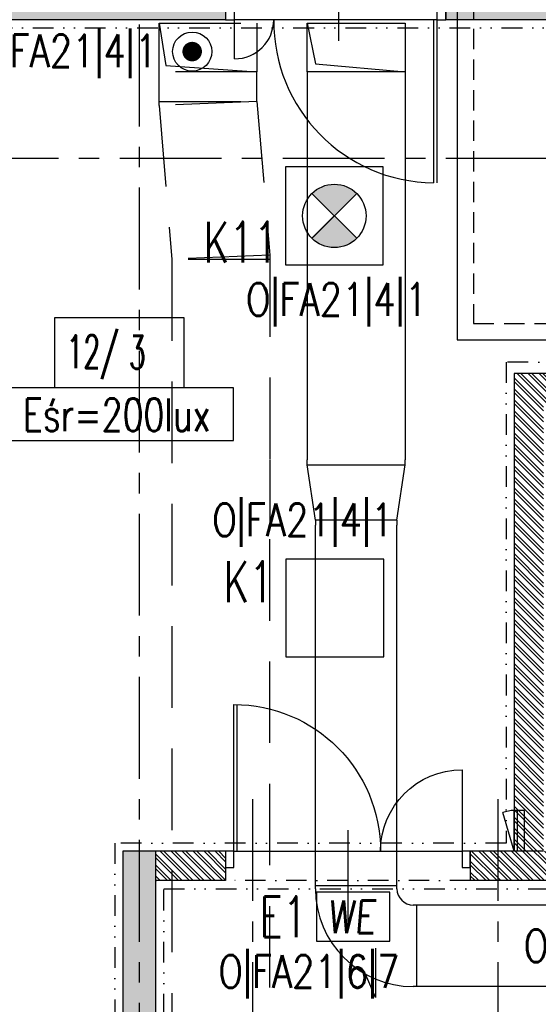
# Model space of a CAD drawing. Extents: x 41755 to 123924, y -112333 to 86187.
# Tile 102 of 256: x 101648 to 101966, y -55222 to -54618. Entities that reach past the tile are written whole.
import ezdxf
from ezdxf.enums import TextEntityAlignment as Align

# ---------------------------------------------------------------- set-up
doc = ezdxf.new("R2010")
doc.units = 0
doc.header["$LTSCALE"] = 50
for name, pattern in [('CENTER', [2, 1.25, -0.25, 0.25, -0.25]), ('DASHDOT', [1, 0.5, -0.25, 0, -0.25]), ('DASHED', [0.75, 0.5, -0.25]), ('DASHED2', [0.375, 0.25, -0.125]), ('DIVIDE', [31.75, 12.7, -6.35, 0, -6.35, 0, -6.35])]:
    doc.linetypes.add(name, pattern=pattern)
doc.layers.get('0').update_dxf_attribs({"color": 101, "linetype": 'CONTINUOUS'})
for name, color, linetype in [('Drz---drzwi', 5, 'CONTINUOUS'), ('E-90', 6, 'CONTINUOUS'), ('E35', 6, 'CONTINUOUS'), ('E50', 3, 'CONTINUOUS'), ('Ins-co', 2, 'CONTINUOUS'), ('Ins-went', 141, 'CONTINUOUS'), ('Opis-pom', 6, 'CONTINUOUS'), ('Opis_pom_ramka', 6, 'CONTINUOUS'), ('Os-osie', 14, 'CENTER'), ('Os-osie glowne', 1, 'CENTER'), ('Sc-beton', 7, 'CONTINUOUS'), ('Sc-beton-hatch', 86, 'CONTINUOUS'), ('Sc-cegla pustak', 42, 'CONTINUOUS'), ('Sc-cegla pustak-hatch', 8, 'CONTINUOUS'), ('Sc-nadproza kon', 5, 'DASHED2'), ('Suf-widok', 8, 'CONTINUOUS')]:
    doc.layers.add(name, color=color, linetype=linetype)
doc.styles.add('KA wymiar', font='romans.shx', dxfattribs={"width": 0.6})
doc.styles.add('ROMANS', font='romans', dxfattribs={"width": 0.85})

# ---------------------------------------------------------------- blocks, each defined once
blk = doc.blocks.new('_0630_drzwi 120 10')
at = {"ltscale": 7}
for p, q in [((5.5, 5), (5.5, 105)), ((7.5, 5), (7.5, 105)), ((65.5, 18), (65.5, -39))]:
    blk.add_line(p, q, dxfattribs=at)
for points in [[(129.5, 29), (129.5, 5)], [(5.5, 5), (129.5, 5)]]:
    blk.add_lwpolyline(points, dxfattribs=at)
for points in [[(0, -5), (5.5, -5), (5.5, 5), (0, 5)], [(129.5, -5), (135, -5), (135, 5), (129.5, 5)]]:
    blk.add_lwpolyline(points, close=True, dxfattribs=at)
for centre, radius, start, end in [((6.5, 6), 99.01, 359.42127, 89.42127), ((129.5, 5), 24, 90, 180)]:
    blk.add_arc(centre, radius, start, end, dxfattribs=at)
blk = doc.blocks.new('_dlgjlfh')
at = {"ltscale": 7}
for p, q in [((23, -75), (-34, -75)), ((10, -143), (99.98, -143)), ((10, -145), (100, -145))]:
    blk.add_line(p, q, dxfattribs=at)
for points in [[(0, -5), (0, 0), (10, 0), (10, -5)], [(0, -150), (0, -145), (10, -145), (10, -150)]]:
    blk.add_lwpolyline(points, close=True, dxfattribs=at)
for points in [[(10, -145), (10, -5)], [(60, -5), (10, -5)]]:
    blk.add_lwpolyline(points, dxfattribs=at)
for centre, radius, start, end in [((10, -5), 50, 270, 360), ((10, -145), 90, 360, 90)]:
    blk.add_arc(centre, radius, start, end)
blk = doc.blocks.new('_opis_pom_metka')
at = {"layer": 'Opis_pom_ramka'}
blk.add_lwpolyline([(-33.13, 0), (32.87, 0), (32.87, -36), (-33.13, -36)], close=True, dxfattribs=at)
at = {"style": 'KA wymiar', "width": 0.6}
blk.add_attdef('KO/', text='', height=16.8, dxfattribs=at).set_placement((3.45, -25.87), align=Align.RIGHT)
blk.add_attdef('NR', (3.8, -26.16), '', height=16.8, dxfattribs=at)
blk = doc.blocks.new('_fkjshkjhkjh')
at = {"layer": 'Ins-went', "ltscale": 2}
for p, q in [((2033.05, 1327.92), (2033.05, 1357.92)), ((2033.05, 1357.92), (2093.05, 1357.92)), ((2093.05, 1357.92), (2093.05, 1327.92)), ((2093.05, 1327.92), (2033.05, 1327.92)), ((2033.05, 1327.92), (2033.05, 1090.02)), ((2093.05, 1327.92), (2093.05, 1090.02)), ((2033.1, 1087), (2033.1, 1090)), ((2033.1, 1087), (2093.1, 1087)), ((2038.1, 1053), (2033.1, 1087)), ((2088.1, 1053), (2093.1, 1087)), ((2093.1, 1087), (2093.1, 1090)), ((2088.1, 1053), (2038.1, 1053)), ((2038.1, 1053), (2038.1, 1050)), ((2088.1, 1053), (2088.1, 1050)), ((2038.1, 832), (2038.1, 1050)), ((2088.1, 832), (2088.1, 1050)), ((2038.1, 827), (2038.1, 832)), ((2038.1, 829), (2088.1, 829)), ((2088.1, 827), (2088.1, 832)), ((2103.1, 817), (2098.1, 817)), ((2100.1, 817), (2100.1, 767)), ((2509, 817), (2103.1, 817)), ((2103.1, 767), (2098.1, 767)), ((2509, 767), (2103.1, 767))]:
    blk.add_line(p, q, dxfattribs=at)
blk.add_lwpolyline([(2033.05, 1357.92), (2038.05, 1332.92), (2093.05, 1327.92)], dxfattribs=at)
for radius in [60, 10]:
    blk.add_arc((2098.1, 827), radius, 180, 270, dxfattribs=at)
blk = doc.blocks.new('_BLKJFHKFJKHJ')
for p, q in [((0, 6), (23.71, 13.06)), ((0, 6), (25, 6)), ((0, 0), (0, 6)), ((0, 4), (25, 4)), ((25, 0), (0, 0)), ((25, 0), (25, 6)), ((25, 2), (25, 4))]:
    blk.add_line(p, q)
blk.add_arc((5, 6), 20, 0, 20.65631)
blk = doc.blocks.new('we')
at = {"layer": 'E35', "ltscale": 0.2}
blk.add_lwpolyline([(45, 30), (0, 30), (0, 0), (45, 0)], close=True, dxfattribs=at)
at = {"layer": 'E35', "ltscale": 0.2, "style": 'ROMANS', "oblique": 5, "width": 0.8}
blk.add_text('WE', height=20, dxfattribs=at).set_placement((21.44, 15), align=Align.MIDDLE_CENTER)
blk = doc.blocks.new('E-90Przycisk')
at = {"layer": 'E35', "const_width": 3}
blk.add_lwpolyline([(1.5, 0, -1), (-1.5, 0, -1)], format="xyb", close=True, dxfattribs=at)
at = {"layer": 'E35'}
blk.add_circle((0, 0), 6, dxfattribs=at)

msp = doc.modelspace()

# ---------------------------------------------------------------- hatches: boundary and pattern name
at = {"layer": 'E35'}
h = msp.add_hatch(color=256, dxfattribs=at)
edge = h.paths.add_edge_path()
edge.add_line((101840.631, -54738.568), (101854.377, -54724.822))
edge.add_ellipse((101840.631, -54738.568), major_axis=(13.746, 13.746), ratio=1, start_angle=360, end_angle=450)
edge.add_line((101826.885, -54724.822), (101840.631, -54738.568))
edge = h.paths.add_edge_path()
edge.add_line((101854.377, -54752.314), (101840.631, -54738.568))
edge.add_line((101840.631, -54738.568), (101826.885, -54752.314))
edge.add_ellipse((101840.631, -54738.568), major_axis=(-13.746, 13.746), ratio=1, start_angle=90, end_angle=180)
at = {"layer": 'Sc-beton-hatch'}
h = msp.add_hatch(dxfattribs=at)
h.set_pattern_fill('ANSI33', color=256, style=0)
h.set_pattern_definition([(45, (48983.4185, 565.478), (-4.49012806, 4.49012806), []), (45, (48987.9087, 565.478), (-4.49012806, 4.49012806), [3.175, -1.5875])])
h.paths.add_polyline_path([(100470.966, -51043.233), (100410.966, -51043.233), (100410.966, -51103.233), (100430.966, -51103.233), (100430.966, -51063.233), (100470.966, -51063.233)])
h.paths.add_polyline_path([(100805.966, -51043.233), (100705.966, -51043.233), (100705.966, -51063.233), (100745.966, -51063.233), (100745.966, -51625.233), (100765.966, -51625.233), (100765.966, -51473.233), (101152.966, -51473.233), (101152.966, -51453.233), (100765.966, -51453.233), (100765.966, -51063.233), (100805.966, -51063.233)])
h.paths.add_polyline_path([(100430.966, -51374.233), (100410.966, -51374.233), (100410.966, -51474.233), (100430.966, -51474.233)])
h.paths.add_polyline_path([(101330.966, -51043.233), (101251.966, -51043.233), (101251.966, -51063.233), (101330.966, -51063.233)])
h.paths.add_polyline_path([(101770.966, -51043.233), (101670.966, -51043.233), (101670.966, -51063.233), (101710.966, -51063.233), (101710.966, -51262.233), (101730.966, -51262.233), (101730.966, -51063.233), (101770.966, -51063.233)])
h.paths.add_polyline_path([(101790.966, -51453.233), (101730.966, -51453.233), (101730.966, -51362.233), (101710.966, -51362.233), (101710.966, -51453.233), (101582.904, -51453.233), (101582.904, -51473.233), (101790.966, -51473.233)])
h.paths.add_polyline_path([(101482.904, -51453.233), (101252.966, -51453.233), (101252.966, -51473.233), (101482.904, -51473.233)])
h.paths.add_polyline_path([(101730.966, -51785.233), (101695.966, -51785.233), (101695.966, -51820.233), (101730.966, -51820.233)])
h.paths.add_polyline_path([(102400.966, -50943.233), (102380.966, -50943.233), (102380.966, -51043.233), (102330.966, -51043.233), (102330.966, -51063.233), (102380.966, -51063.233), (102380.966, -51453.233), (101890.966, -51453.233), (101890.966, -51473.233), (102380.966, -51473.233), (102380.966, -51873.233), (102400.966, -51873.233)])
h.paths.add_polyline_path([(102422.966, -50943.233), (102402.966, -50943.233), (102402.966, -51713.233), (102422.966, -51713.233)])
h.paths.add_polyline_path([(102400.966, -52143.233), (102380.966, -52143.233), (102380.966, -52213.233), (102400.966, -52213.233)])
h.paths.add_polyline_path([(102400.966, -52293.233), (102380.966, -52293.233), (102380.966, -52443.233), (101950.966, -52443.233), (101950.966, -52463.233), (102380.966, -52463.233), (102380.966, -52503.233), (102400.966, -52503.233)])
h.paths.add_polyline_path([(102400.966, -52603.233), (102380.966, -52603.233), (102380.966, -52643.233), (102400.966, -52643.233)])
h.paths.add_polyline_path([(102400.966, -52743.233), (102380.966, -52743.233), (102380.966, -53008.233), (102400.966, -53008.233)])
h.paths.add_polyline_path([(101730.966, -52443.233), (101710.966, -52443.233), (101710.966, -52463.233), (101710.966, -52758.233), (101690.966, -52758.233), (101690.966, -52778.233), (101730.966, -52778.233)])
h.paths.add_polyline_path([(101710.966, -52443.233), (101690.966, -52443.233), (101690.966, -52463.233), (101710.966, -52463.233)], flags=16)
h.paths.add_polyline_path([(101556.966, -52758.233), (101503.966, -52758.233), (101503.966, -52463.233), (101488.966, -52463.233), (101488.966, -52758.233), (101468.966, -52758.233), (101468.966, -52778.233), (101556.966, -52778.233)])
h.paths.add_polyline_path([(101556.966, -52443.233), (101468.966, -52443.233), (101468.966, -52463.233), (101556.966, -52463.233)])
h.paths.add_polyline_path([(101334.966, -52443.233), (101281.966, -52443.233), (101281.966, -52463.233), (101334.966, -52463.233)], flags=17)
h.paths.add_polyline_path([(101281.966, -52443.233), (100970.966, -52443.233), (100970.966, -51785.233), (100883.466, -51785.233), (100883.466, -51805.233), (100950.966, -51805.233), (100950.966, -52443.233), (100430.966, -52443.233), (100430.966, -52403.233), (100410.966, -52403.233), (100410.966, -52503.233), (100430.966, -52503.233), (100430.966, -52463.233), (100950.966, -52463.233), (100950.966, -52973.233), (100970.966, -52973.233), (100970.966, -52463.233), (101261.966, -52463.233), (101261.966, -52778.233), (101281.966, -52778.233), (101334.966, -52778.233), (101334.966, -52758.233), (101281.966, -52758.233)])
h.paths.add_polyline_path([(100783.466, -51785.233), (100765.966, -51785.233), (100765.966, -51780.233), (100745.966, -51780.233), (100745.966, -51785.233), (100430.966, -51785.233), (100430.966, -51765.233), (100410.966, -51765.233), (100410.966, -52003.233), (100430.966, -52003.233), (100430.966, -51805.233), (100783.466, -51805.233)])
h.paths.add_polyline_path([(100430.966, -52153.233), (100410.966, -52153.233), (100410.966, -52253.233), (100430.966, -52253.233)])
h.paths.add_polyline_path([(100430.966, -52653.233), (100410.966, -52653.233), (100410.966, -52850.233), (100430.966, -52850.233)], flags=17)
h.paths.add_polyline_path([(100430.966, -52940.233), (100410.966, -52940.233), (100410.966, -52983.233), (100430.966, -52983.233)])
h.paths.add_polyline_path([(101007.966, -53193.233), (100430.966, -53193.233), (100430.966, -53133.233), (100410.966, -53133.233), (100410.966, -53213.233), (101007.966, -53213.233)])
h.paths.add_polyline_path([(101770.966, -53193.233), (101157.966, -53193.233), (101157.966, -53213.233), (101710.966, -53213.233), (101710.966, -53445.233), (101730.966, -53445.233), (101730.966, -53213.233), (101770.966, -53213.233)])
h.paths.add_polyline_path([(102008.966, -53193.233), (101905.966, -53193.233), (101905.966, -53213.233), (102008.966, -53213.233)])
h.paths.add_polyline_path([(102227.966, -53193.233), (102133.966, -53193.233), (102133.966, -53213.233), (102227.966, -53213.233)])
h.paths.add_polyline_path([(102400.966, -53158.233), (102380.966, -53158.233), (102380.966, -53193.233), (102332.966, -53193.233), (102332.966, -53213.233), (102380.966, -53213.233), (102380.966, -53818.233), (102400.966, -53818.233)])
h.paths.add_polyline_path([(101730.966, -53545.233), (101710.966, -53545.233), (101710.966, -53740.233), (101730.966, -53740.233)])
h.paths.add_polyline_path([(101730.966, -53840.233), (101710.966, -53840.233), (101710.966, -53943.233), (101297.571, -53943.233, -0.1551034), (101300.811, -53953.425, -0.1483474), (101297.835, -53963.233), (101710.966, -53963.233), (101710.966, -54023.233), (101730.966, -54023.233)])
h.paths.add_polyline_path([(101297.571, -53943.233), (101295.705, -53943.233), (101295.705, -53963.233), (101297.835, -53963.233, 0.1483474), (101300.811, -53953.425, 0.1551034)])
h.paths.add_polyline_path([(101270.705, -53943.233), (101268.745, -53943.233, 0.1551034), (101265.506, -53953.425, 0.1483474), (101268.481, -53963.233), (101270.705, -53963.233)])
h.paths.add_polyline_path([(101268.745, -53943.233), (101201.966, -53943.233), (101201.966, -53963.233), (101268.481, -53963.233, -0.1483474), (101265.506, -53953.425, -0.1551034)])
h.paths.add_polyline_path([(100980.966, -53943.233), (100970.966, -53943.233), (100930.966, -53943.233), (100930.966, -53968.233), (100970.966, -53968.233), (100980.966, -53968.233)])
h.paths.add_polyline_path([(100490.966, -53943.233), (100410.966, -53943.233), (100410.966, -53963.233), (100490.966, -53963.233)])
h.paths.add_polyline_path([(100530.966, -54448.233), (100510.966, -54448.233), (100510.966, -54481.233), (100530.966, -54481.233)])
h.paths.add_polyline_path([(101773.966, -54593.233), (101730.966, -54593.233), (101730.966, -54503.233), (101710.966, -54503.233), (101710.966, -54593.233), (100530.966, -54593.233), (100530.966, -54578.233), (100510.966, -54578.233), (100510.966, -54593.233), (100270.966, -54593.233), (100270.966, -54618.233), (101773.966, -54618.233)])
h.paths.add_polyline_path([(100220.966, -54593.233), (100170.966, -54593.233), (100170.966, -54618.233), (100220.966, -54618.233)])
h.paths.add_polyline_path([(100120.966, -54593.233), (100070.966, -54593.233), (100070.966, -54618.233), (100120.966, -54618.233)])
h.paths.add_polyline_path([(100020.966, -54593.233), (99970.966, -54593.233), (99970.966, -54618.233), (100020.966, -54618.233)])
h.paths.add_polyline_path([(99920.966, -54593.233), (99880.966, -54593.233), (99880.966, -55500.233), (99980.966, -55500.233), (99980.966, -55515.233), (100000.966, -55515.233), (100000.966, -55480.233), (99900.966, -55480.233), (99900.966, -54618.233), (99920.966, -54618.233)])
h.paths.add_polyline_path([(100585.966, -55633.233), (100000.966, -55633.233), (100000.966, -55615.233), (99980.966, -55615.233), (99980.966, -55633.233), (99780.966, -55633.233), (99780.966, -55988.233), (100510.966, -55988.233), (100510.966, -56028.233), (100530.966, -56028.233), (100530.966, -55988.233), (100582.966, -55988.233), (100582.966, -55968.233), (100530.966, -55968.233), (100530.966, -55813.233), (100510.966, -55813.233), (100510.966, -55968.233), (99800.966, -55968.233), (99800.966, -55653.233), (100510.966, -55653.233), (100510.966, -55663.233), (100530.966, -55663.233), (100530.966, -55653.233), (100585.966, -55653.233)])
h.paths.add_polyline_path([(101310.966, -55968.233), (100810.966, -55968.233), (100810.966, -55880.233), (100790.966, -55880.233), (100790.966, -55968.233), (100737.966, -55968.233), (100737.966, -55988.233), (100790.966, -55988.233), (100790.966, -56028.233), (100810.966, -56028.233), (100810.966, -55988.233), (101310.966, -55988.233)])
h.paths.add_polyline_path([(101490.966, -55633.233), (100735.966, -55633.233), (100735.966, -55653.233), (101490.966, -55653.233)])
h.paths.add_polyline_path([(101777.966, -55968.233), (101730.966, -55968.233), (101730.966, -55853.733), (101710.966, -55853.733), (101710.966, -55968.233), (101590.966, -55968.233), (101590.966, -55988.233), (101777.966, -55988.233)])
h.paths.add_polyline_path([(101802.966, -55963.233), (101777.966, -55963.233), (101777.966, -55988.233), (101802.966, -55988.233)])
h.paths.add_polyline_path([(101730.966, -55128.233), (101710.966, -55128.233), (101710.966, -55723.733), (101730.966, -55723.733)])
h.paths.add_polyline_path([(101953.466, -55963.233), (101928.466, -55963.233), (101928.466, -55988.233), (101953.466, -55988.233)])
h.paths.add_polyline_path([(102103.466, -55963.233), (102078.466, -55963.233), (102078.466, -55988.233), (102103.466, -55988.233)])
h.paths.add_polyline_path([(102253.466, -55963.233), (102228.466, -55963.233), (102228.466, -55988.233), (102253.466, -55988.233)])
h.paths.add_polyline_path([(102365.966, -55968.233), (102320.966, -55968.233), (102320.966, -55988.233), (102365.966, -55988.233)])
h.paths.add_polyline_path([(102400.966, -55953.233), (102365.966, -55953.233), (102365.966, -55988.233), (102400.966, -55988.233)])
h.paths.add_polyline_path([(102400.966, -55891.233), (102380.966, -55891.233), (102380.966, -55953.233), (102400.966, -55953.233)])
h.paths.add_polyline_path([(102400.966, -55815.733), (102375.966, -55815.733), (102375.966, -55840.733), (102400.966, -55840.733)])
h.paths.add_polyline_path([(102400.966, -55665.733), (102375.966, -55665.733), (102375.966, -55690.733), (102400.966, -55690.733)])
h.paths.add_polyline_path([(102400.966, -55515.733), (102375.966, -55515.733), (102375.966, -55540.733), (102400.966, -55540.733)])
h.paths.add_polyline_path([(102400.966, -55365.733), (102375.966, -55365.733), (102375.966, -55390.733), (102400.966, -55390.733)])
h.paths.add_polyline_path([(102400.966, -55240.733), (102380.966, -55240.733), (102380.966, -55260.733), (102400.966, -55260.733)])
h.paths.add_polyline_path([(102400.966, -55215.733), (102375.966, -55215.733), (102375.966, -55240.733), (102400.966, -55240.733)])
h.paths.add_polyline_path([(102400.966, -55033.233), (102380.966, -55033.233), (102380.966, -55215.733), (102400.966, -55215.733)])
h.paths.add_polyline_path([(102400.966, -54833.233), (102365.966, -54833.233), (102365.966, -54798.233), (102345.966, -54798.233), (102345.966, -54853.233), (102380.966, -54853.233), (102380.966, -54883.233), (102400.966, -54883.233)])
h.paths.add_polyline_path([(102365.966, -54537.733), (102345.966, -54537.733), (102345.966, -54593.233), (101908.966, -54593.233), (101908.966, -54618.233), (102345.966, -54618.233), (102345.966, -54648.233), (102365.966, -54648.233), (102365.966, -54618.233)])
h.paths.add_polyline_path([(101730.966, -54128.233), (101710.966, -54128.233), (101710.966, -54353.233), (101730.966, -54353.233)])
h.paths.add_polyline_path([(102365.966, -54131.233), (102400.966, -54131.233), (102400.966, -54088.233), (102380.966, -54088.233), (102380.966, -54111.233), (102345.966, -54111.233), (102345.966, -54417.733), (102365.966, -54417.733)])
h.paths.add_polyline_path([(102400.966, -53918.233), (102380.966, -53918.233), (102380.966, -53988.233), (102400.966, -53988.233)])
at = {"layer": 'Sc-cegla pustak-hatch'}
h = msp.add_hatch(dxfattribs=at)
h.set_pattern_fill('ANSI32', color=256, scale=0.5, angle=90, style=0)
h.set_pattern_definition([(135, (48983.4185, 565.478), (-3.36759605, -3.36759605), []), (135, (48983.4185, 567.723), (-3.36759605, -3.36759605), [])])
h.paths.add_polyline_path([(100430.966, -51745.233), (100410.966, -51745.233), (100410.966, -51765.233), (100430.966, -51765.233)])
h.paths.add_polyline_path([(101330.966, -51063.233), (101312.966, -51063.233), (101312.966, -51262.233), (101330.966, -51262.233)])
h.paths.add_polyline_path([(101455.966, -51382.233), (101330.966, -51382.233), (101330.966, -51362.233), (101312.966, -51362.233), (101312.966, -51453.233), (101330.966, -51453.233), (101330.966, -51400.233), (101437.966, -51400.233), (101437.966, -51453.233), (101455.966, -51453.233)])
h.paths.add_polyline_path([(102049.966, -51473.233), (102031.966, -51473.233), (102031.966, -51525.233), (101968.966, -51525.233), (101968.966, -51473.233), (101950.966, -51473.233), (101950.966, -51548.233), (101968.966, -51548.233), (101968.966, -51543.233), (102049.966, -51543.233)])
h.paths.add_polyline_path([(101968.966, -51648.233), (101950.966, -51648.233), (101950.966, -52323.233), (101968.966, -52323.233), (101968.966, -52193.233), (102380.966, -52193.233), (102380.966, -52175.233), (101968.966, -52175.233)])
h.paths.add_polyline_path([(101968.966, -52463.233), (101950.966, -52463.233), (101950.966, -52543.233), (101968.966, -52543.233)])
h.paths.add_polyline_path([(101968.966, -52423.233), (101950.966, -52423.233), (101950.966, -52443.233), (101968.966, -52443.233)])
h.paths.add_polyline_path([(101968.966, -52643.233), (101950.966, -52643.233), (101950.966, -52973.233), (101968.966, -52973.233), (101968.966, -52946.233), (102050.966, -52946.233), (102050.966, -52954.233), (102042.966, -52954.233), (102042.966, -52973.233), (102380.966, -52973.233), (102380.966, -52955.233), (102060.966, -52955.233), (102060.966, -52928.233), (101968.966, -52928.233)])
h.paths.add_polyline_path([(101279.966, -52945.233), (101261.966, -52945.233), (101261.966, -52955.233), (101078.966, -52955.233), (101078.966, -52687.233), (101060.966, -52687.233), (101060.966, -52955.233), (100970.966, -52955.233), (100970.966, -52973.233), (101261.966, -52973.233), (101261.966, -53015.733), (101279.966, -53015.733)])
h.paths.add_polyline_path([(101279.966, -52778.233), (101261.966, -52778.233), (101261.966, -52845.233), (101279.966, -52845.233)])
h.paths.add_polyline_path([(100950.966, -52955.233), (100925.966, -52955.233), (100925.966, -52973.233), (100950.966, -52973.233)])
h.paths.add_polyline_path([(100825.966, -52955.233), (100430.966, -52955.233), (100430.966, -52973.233), (100825.966, -52973.233)])
h.paths.add_polyline_path([(100428.966, -53213.233), (100410.966, -53213.233), (100410.966, -53333.233), (100428.966, -53333.233)])
h.paths.add_polyline_path([(100428.966, -53483.233), (100410.966, -53483.233), (100410.966, -53548.233), (100428.966, -53548.233)])
h.paths.add_polyline_path([(100428.966, -53698.233), (100410.966, -53698.233), (100410.966, -53763.233), (100428.966, -53763.233)])
h.paths.add_polyline_path([(100428.966, -53913.233), (100410.966, -53913.233), (100410.966, -53943.233), (100428.966, -53943.233)])
h.paths.add_polyline_path([(100428.966, -53963.233), (100410.966, -53963.233), (100410.966, -53978.233), (100428.966, -53978.233)])
h.paths.add_polyline_path([(100428.966, -54128.233), (100410.966, -54128.233), (100410.966, -54193.233), (100428.966, -54193.233)])
h.paths.add_polyline_path([(100428.966, -54343.233), (100410.966, -54343.233), (100410.966, -54466.233), (100510.966, -54466.233), (100510.966, -54448.233), (100428.966, -54448.233)])
h.paths.add_polyline_path([(101335.966, -54321.233), (101279.966, -54321.233), (101279.966, -53970.786, -0.2026768), (101268.481, -53963.233), (101261.966, -53963.233), (101261.966, -54339.233), (101335.966, -54339.233)])
h.paths.add_polyline_path([(101710.966, -54321.233), (101510.966, -54321.233), (101510.966, -53963.233), (101492.966, -53963.233), (101492.966, -54321.233), (101435.966, -54321.233), (101435.966, -54339.233), (101710.966, -54339.233)])
h.paths.add_polyline_path([(101710.966, -53645.233), (101352.966, -53645.233), (101352.966, -53562.233), (101279.966, -53562.233), (101279.966, -53213.233), (101261.966, -53213.233), (101261.966, -53943.233), (101268.745, -53943.233, -0.1958107), (101279.966, -53936.063), (101279.966, -53580.233), (101334.966, -53580.233), (101334.966, -53943.233), (101352.966, -53943.233), (101352.966, -53663.233), (101710.966, -53663.233)])
h.paths.add_polyline_path([(101279.966, -53936.063, 0.1514484), (101270.705, -53940.913), (101279.966, -53940.913)], flags=17)
h.paths.add_polyline_path([(101279.966, -53940.913), (101270.705, -53940.913), (101270.705, -53943.233), (101279.966, -53943.233)], flags=17)
h.paths.add_polyline_path([(101490.966, -54618.233), (101472.966, -54618.233), (101472.966, -54648.233), (101490.966, -54648.233)])
h.paths.add_polyline_path([(101490.966, -54798.233), (101472.966, -54798.233), (101472.966, -55633.233), (101490.966, -55633.233)])
h.paths.add_polyline_path([(101773.966, -55128.233), (101730.966, -55128.233), (101730.966, -55146.233), (101773.966, -55146.233)])
h.paths.add_polyline_path([(102180.966, -55128.233), (101968.966, -55128.233), (101950.966, -55128.233), (101923.966, -55128.233), (101923.966, -55146.233), (102180.966, -55146.233)])
h.paths.add_polyline_path([(101968.966, -54853.233), (102190.966, -54853.233), (102190.966, -54835.233), (101950.966, -54835.233), (101950.966, -55128.233), (101968.966, -55128.233)])
h.paths.add_polyline_path([(102345.966, -54835.233), (102290.966, -54835.233), (102290.966, -54853.233), (102345.966, -54853.233)])
h.paths.add_polyline_path([(101968.966, -54453.233), (101950.966, -54453.233), (101950.966, -54593.233), (101968.966, -54593.233)])
h.paths.add_polyline_path([(101968.966, -54129.233), (102345.966, -54129.233), (102345.966, -54111.233), (101968.966, -54111.233), (101968.966, -53840.233), (101950.966, -53840.233), (101950.966, -54353.233), (101968.966, -54353.233)])
h.paths.add_polyline_path([(102380.966, -53645.233), (101995.966, -53645.233), (101995.966, -53553.233), (101968.966, -53553.233), (101968.966, -53531.233), (101950.966, -53531.233), (101950.966, -53571.233), (101977.966, -53571.233), (101977.966, -53645.233), (101950.966, -53645.233), (101950.966, -53740.233), (101968.966, -53740.233), (101968.966, -53663.233), (102380.966, -53663.233)])
h.paths.add_polyline_path([(101968.966, -53213.233), (101950.966, -53213.233), (101950.966, -53441.233), (101968.966, -53441.233)])
h.paths.add_polyline_path([(101279.966, -53150.733), (101261.966, -53150.733), (101261.966, -53193.233), (101279.966, -53193.233)])

# ---------------------------------------------------------------- linework, layer by layer
at = {"layer": 'E35'}
for p, q in [((101826.885, -54752.314), (101854.377, -54724.822)), ((101826.885, -54724.822), (101854.377, -54752.314))]:
    msp.add_line(p, q, dxfattribs=at)
at = {"layer": 'E35', "linetype": 'Continuous', "ltscale": 0.3}
msp.add_line((101827.671, -54751.528), (101853.591, -54725.608), dxfattribs=at)
for points in [[(101810.631, -54768.568), (101870.631, -54768.568), (101870.631, -54708.568), (101810.631, -54708.568)], [(101638.531, -54876.348), (101778.864, -54876.348), (101778.864, -54844.069), (101638.531, -54844.069)], [(101810.966, -55009.031), (101870.966, -55009.031), (101870.966, -54949.031), (101810.966, -54949.031)]]:
    msp.add_lwpolyline(points, close=True, dxfattribs=at)
at = {"layer": 'E35'}
msp.add_circle((101840.631, -54738.568), 19.44, dxfattribs=at)
at = {"layer": 'Ins-co'}
for p, q in [((101915.966, -53521.222), (101915.966, -54814.506)), ((101915.966, -54814.506), (102049.373, -54814.506))]:
    msp.add_line(p, q, dxfattribs=at)
at = {"layer": 'Ins-co', "linetype": 'DASHED', "ltscale": 0.5}
for p, q in [((101925.966, -54023.867), (101925.966, -54804.506)), ((101925.966, -54804.506), (102059.904, -54804.506))]:
    msp.add_line(p, q, dxfattribs=at)
at = {"layer": 'Ins-went', "linetype": 'DASHED', "ltscale": 2}
for p, q in [((101733.175, -54650.31), (101733.175, -54620.31)), ((101733.175, -54620.31), (101793.175, -54620.31)), ((101793.175, -54620.31), (101793.175, -54650.31)), ((101793.175, -54650.31), (101733.175, -54650.31)), ((101733.175, -54668.31), (101793.175, -54668.31)), ((101793.175, -54668.31), (101733.175, -54670.783)), ((101793.175, -54668.31), (101800.975, -54762.736)), ((101733.175, -54670.783), (101740.975, -54765.21)), ((101740.966, -54765.21), (101740.966, -55542.996)), ((101800.975, -54762.736), (101740.975, -54765.21)), ((101800.975, -54765.21), (101740.975, -54765.21)), ((101800.975, -54762.736), (101800.966, -54888.178, -3580)), ((101800.966, -54888.22), (101800.966, -54928.22)), ((101800.966, -55286.82), (101800.966, -54928.22))]:
    msp.add_line(p, q, dxfattribs=at)
for points in [[(101733.175, -54620.31), (101737.175, -54646.31), (101793.175, -54650.31)], [(101733.175, -54670.783), (101733.175, -54650.31)], [(101793.175, -54668.31), (101793.175, -54650.31)], [(101865.92, -55187.732), (101865.92, -55217.97), (101859.898, -55203.956)]]:
    msp.add_lwpolyline(points, dxfattribs=at)
at = {"layer": 'Os-osie'}
for points in [[(101790.466, -55096.233), (101790.466, -56138.233)], [(101940.966, -55096.233), (101940.966, -56138.233)]]:
    msp.add_lwpolyline(points, dxfattribs=at)
at = {"layer": 'Os-osie glowne'}
for points in [[(101720.966, -50521.233), (101720.966, -56498.233)], [(99508.966, -54703.233), (111775.966, -54703.233)]]:
    msp.add_lwpolyline(points, dxfattribs=at)
at = {"layer": 'Sc-beton'}
for points in [[(101773.966, -54593.233), (101773.966, -54618.233)], [(101908.966, -54593.233), (101908.966, -54618.233)], [(101773.966, -54618.233), (100270.966, -54618.233)], [(102345.966, -54618.233), (101908.966, -54618.233)], [(101710.966, -55128.233), (101710.966, -55723.733)], [(101730.966, -55128.233), (101710.966, -55128.233)], [(101730.966, -55128.233), (101730.966, -55723.733)]]:
    msp.add_lwpolyline(points, dxfattribs=at)
at = {"layer": 'Sc-cegla pustak'}
for points in [[(101950.966, -54835.233), (101950.966, -55128.233)], [(102190.966, -54835.233), (101950.966, -54835.233)], [(101773.966, -55128.233), (101730.966, -55128.233)], [(101773.966, -55128.233), (101773.966, -55146.233)], [(101923.966, -55128.233), (101923.966, -55146.233)], [(101950.966, -55128.233), (101923.966, -55128.233)], [(101968.966, -55128.233), (101950.966, -55128.233)], [(101773.966, -55146.233), (101730.966, -55146.233)], [(102180.966, -55146.233), (101923.966, -55146.233)]]:
    msp.add_lwpolyline(points, dxfattribs=at)
at = {"layer": 'Sc-nadproza kon', "linetype": 'DASHDOT', "ltscale": 0.5}
msp.add_lwpolyline([(101923.966, -55146.233), (101773.966, -55146.233)], dxfattribs=at)
at = {"layer": 'Suf-widok', "linetype": 'DIVIDE', "ltscale": 0.02}
msp.add_lwpolyline([(100535.966, -55818.233), (100535.966, -55658.233), (101495.966, -55658.233), (101495.966, -54623.233), (102342.966, -54623.233), (102342.966, -54828.233), (101945.966, -54828.233), (101945.966, -55123.233), (101705.966, -55123.233), (101705.966, -55963.233), (100815.966, -55963.233), (100815.966, -55875.233), (100785.966, -55875.233), (100785.966, -55963.233), (100562.966, -55963.233), (100562.966, -55818.233)], close=True, dxfattribs=at)
msp.add_lwpolyline([(101735.966, -55963.233), (101735.966, -55151.233), (102375.966, -55151.233), (102375.966, -55210.733), (102370.966, -55210.733), (102370.966, -55245.733), (102375.966, -55245.733), (102375.966, -55360.733), (102370.966, -55360.733), (102370.966, -55395.733), (102375.966, -55395.733), (102375.966, -55510.733), (102370.966, -55510.733), (102370.966, -55545.733), (102375.966, -55545.733), (102375.966, -55660.733), (102370.966, -55660.733), (102370.966, -55695.733), (102375.966, -55695.733), (102375.966, -55810.733), (102370.966, -55810.733), (102370.966, -55845.733), (102375.966, -55845.733), (102375.966, -55948.233)], dxfattribs=at)

# ---------------------------------------------------------------- block references
msp.add_blockref('_fkjshkjhkjh', (99790.966, -55978.233))
at = {"layer": 'Drz---drzwi'}
for name, p, rotation in [('_0630_drzwi 120 10', (101908.966, -54613.233), 179.9999999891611), ('_BLKJFHKFJKHJ', (101956.966, -55128.233), 89.99999999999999)]:
    msp.add_blockref(name, p, dxfattribs=dict(at, rotation=rotation))
at = {"layer": 'Drz---drzwi', "xscale": -1, "rotation": 270}
msp.add_blockref('_dlgjlfh', (101923.966, -55138.233), dxfattribs=at)
at = {"layer": 'E35', "xscale": 2.000000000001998, "yscale": 2, "zscale": 2, "rotation": 220.5765584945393}
msp.add_blockref('E-90Przycisk', (101753.427, -54637.796), dxfattribs=at)
at = {"layer": 'E50'}
msp.add_blockref('we', (101829.684, -55183.402), dxfattribs=at)
at = {"layer": 'Opis-pom'}
ref = msp.add_blockref('_opis_pom_metka', (101708.851, -54800.869), dxfattribs=dict(at, xscale=1.2, yscale=1.2, zscale=1.2))
ref.add_attrib('KO/', '12/', dxfattribs={"layer": '0', "height": 20.16, "style": 'KA wymiar', "width": 0.6}).set_placement((101708.471, -54831.91), align=Align.RIGHT)
ref.add_attrib('NR', '3', (101714.558, -54832.266), dxfattribs={"layer": '0', "height": 20.16, "style": 'KA wymiar', "width": 0.6})

# ---------------------------------------------------------------- texts
at = {"layer": 'E-90', "style": 'ROMANS'}
for s, rotation, width, p in [('O|FA21|4|1', 360, 0.8, (101676.402, -54638.79)), ('O|FA21|4|1', 360, 0.8, (101841.963, -54791.208)), ('Eśr=200lux', 360, 0.75, (101707.187, -54860.501)), ('O|FA21|4|1', 0, 0.8, (101821.287, -54926.39)), ('O|FA21|7|7', 360, 0.8, (102012.384, -55187.686)), ('O|FA21|6|7', 360, 0.8, (101825.033, -55203.374))]:
    msp.add_text(s, height=20, rotation=rotation, dxfattribs=dict(at, width=width)).set_placement(p, align=Align.MIDDLE)
at = {"layer": 'E35', "style": 'ROMANS', "width": 0.7}
for s, p in [('K11', (101783.333, -54754.681)), ('K1', (101788.041, -54962.918)), ('E1', (101809.322, -55168.402))]:
    msp.add_text(s, height=25, dxfattribs=at).set_placement(p, align=Align.MIDDLE)

doc.saveas('drawing.dxf')
